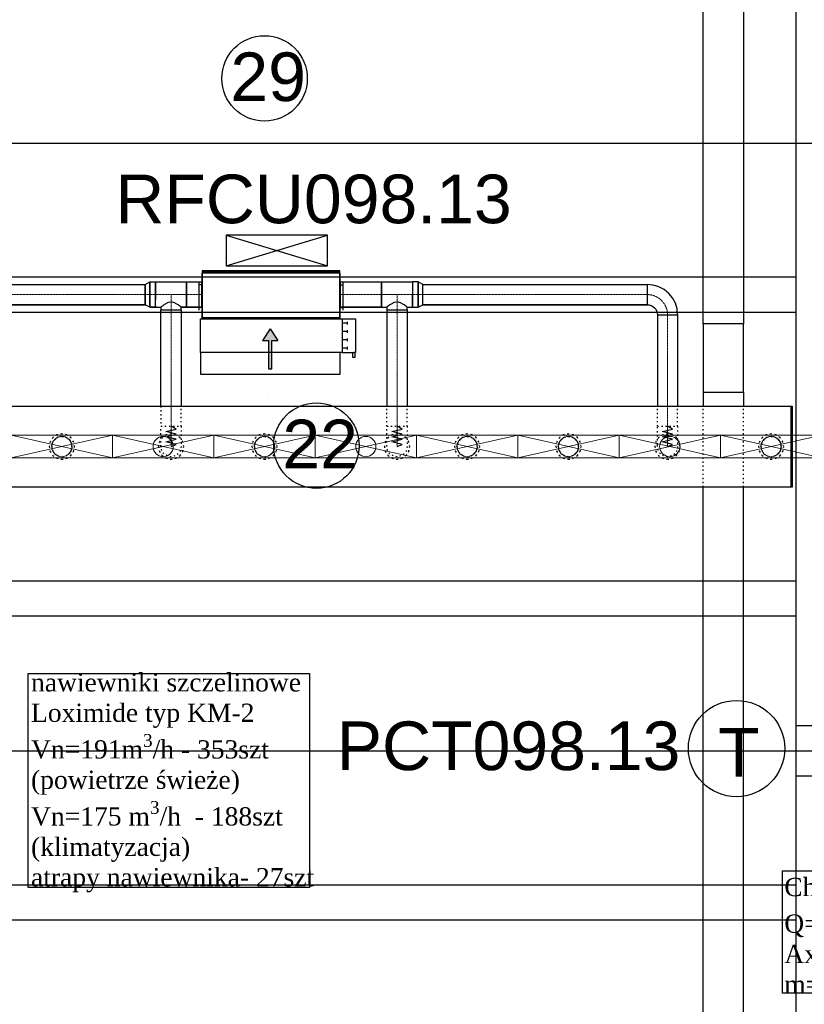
# Model space of a CAD drawing. Header units: centimetres. Extents: x -149939 to 48626, y -46000 to 152985.
# Tile 235 of 256: x -6984 to 760, y 26499 to 36218. Entities that reach past the tile are written whole.
import ezdxf

# ---------------------------------------------------------------- set-up
doc = ezdxf.new("R2010")
doc.units = ezdxf.units.CM
doc.header["$LTSCALE"] = 50
doc.header["$PDMODE"] = 35
doc.header["$PDSIZE"] = 0.1
for name, pattern in [('CADVENT_CENTERLINE', [9.9, 7.4, -1, 0.5, -1]), ('CADVENT_HIDDEN', [0.8, 0.25, -0.55]), ('Kondygnacja  -0_5$0$HIDDEN', [9.525, 6.35, -3.175]), ('Kondygnacja  -0_5$0$HIDDEN2', [4.7625, 3.175, -1.5875]), ('Osie rzutów$0$DASHDOT2', [12.7, 6.35, -3.175, 0, -3.175])]:
    doc.linetypes.add(name, pattern=pattern)
doc.layers.get('0').update_dxf_attribs({"color": 8})
doc.layers.get('DEFPOINTS').update_dxf_attribs({"color": 8})
for name, color, linetype in [('01-103-Went PP_poziom-0_5$0$L_Nawiew', 7, 'Continuous'), ('bgde-nawiewEXP', 7, 'Continuous'), ('bgde-nawiewHIDDEN', 250, 'Continuous'), ('bgde-wywiewEXP', 5, 'Continuous'), ('bgde-wywiewHIDDEN', 7, 'Continuous'), ('bgde-wywiewSOL', 5, 'Continuous'), ('bgde_AJ_opis', 7, 'Continuous'), ('Kondygnacja  -0_5$0$ARCH_KONSTR_POWYŻEJ RZUTU', 8, 'Kondygnacja  -0_5$0$HIDDEN'), ('Kondygnacja  -0_5$0$ARCH_KONSTR_POWYŻEJ RZUTU_IST', 8, 'Kondygnacja  -0_5$0$HIDDEN2'), ('Osie rzutów$0$ARCH_INFO_OSIE_IST', 8, 'Osie rzutów$0$DASHDOT2'), ('Osie rzutów$0$ARCH_INFO_OSIE_OPISY_IST', 8, 'Continuous')]:
    doc.layers.add(name, color=color, linetype=linetype)
for name, color, linetype, lineweight in [('bgde-nawiewCEN', 7, 'Continuous', 13), ('bgde_nawiewnik', 11, 'Continuous', 5), ('Kondygnacja  -0_5$0$ARCH_INFO_WYMIARY', 8, 'Continuous', 9), ('RFCU', 6, 'Continuous', 30)]:
    doc.layers.add(name, color=color, linetype=linetype, lineweight=lineweight)
doc.styles.add('Arial', font='ARIAL.TTF')
doc.styles.add('Kondygnacja  -0_5$0$Romans', font='Romans.shx', dxfattribs={"width": 0.7})
doc.dimstyles.new('Kondygnacja  -0_5$0$Wymiary 1-100', dxfattribs={"dimtxt": 12, "dimasz": 10, "dimexe": 5, "dimexo": 0, "dimgap": 4, "dimtad": 1, "dimrnd": 0.5, "dimzin": 12, "dimdsep": 46, "dimtxsty": 'Kondygnacja  -0_5$0$Romans', "dimblk": 'Kondygnacja  -0_5$0$_Oblique', "dimcen": 10, "dimdle": 10, "dimclrt": 55, "dimazin": 0, "dimtfac": 1, "dimtmove": 1, "dimatfit": 3, "dimfxl": 8, "dimfxlon": 1, "dimtolj": 1, "dimtzin": 0, "dimarcsym": 0})

# ---------------------------------------------------------------- blocks, each defined once
blk = doc.blocks.new('Osie rzutów')
at = {"layer": 'Osie rzutów$0$ARCH_INFO_OSIE_IST', "ltscale": 10}
for p, q in [((11660, 12510), (11660, 4623.26)), ((4436.24, 8000), (15156.54, 8000)), ((4436.04, 7400), (15156.54, 7400))]:
    blk.add_line(p, q, dxfattribs=at)
blk = doc.blocks.new('Kondygnacja  -0_5$0$konstrukcja istniejąca -0.5')
at = {"layer": 'Kondygnacja  -0_5$0$ARCH_KONSTR_POWYŻEJ RZUTU_IST', "ltscale": 10}
for points in [[(12182, 7425), (12182, 8575)], [(12338, 7375), (12182, 7375), (12182, 7425), (12338, 7425), (12338, 7375)], [(12182, 6225), (12182, 7375)], [(11138, 7267.89), (12182, 7267.89)], [(12182, 7232.89), (11138, 7232.89)]]:
    blk.add_lwpolyline(points, dxfattribs=at)
at = {"layer": 'Kondygnacja  -0_5$0$ARCH_KONSTR_POWYŻEJ RZUTU_IST', "ltscale": 10, "elevation": 0}
for points in [[(11138, 7867.89), (12182, 7867.89)], [(12182, 7832.89), (11138, 7832.89)], [(11138, 7567.89), (12182, 7567.89)], [(12182, 7532.89), (11138, 7532.89)]]:
    blk.add_lwpolyline(points, dxfattribs=at)
blk = doc.blocks.new('Kondygnacja  -0_5$0$_Oblique')
at = {"color": 0, "linetype": 'ByBlock', "lineweight": -2}
blk.add_line((-0.5, -0.5), (0.5, 0.5), dxfattribs=at)
blk = doc.blocks.new('*D212')
at = {"layer": 'DEFPOINTS', "color": 0}
for p in [(-30586.3, 81900), (-30681.1, 12489.5), (9064, 12489.5)]:
    blk.add_point(p, dxfattribs=at)
at = {"layer": 'Kondygnacja  -0_5$0$ARCH_INFO_WYMIARY', "color": 0, "lineweight": -2}
for p, q in [((-30673.1, 81900), (-30686.1, 81900)), ((-30681.1, 81910), (-30681.1, 12479.5)), ((-30673.1, 12489.5), (-30686.1, 12489.5))]:
    blk.add_line(p, q, dxfattribs=at)
at = {"layer": 'Kondygnacja  -0_5$0$ARCH_INFO_WYMIARY', "color": 0, "linetype": 'ByBlock', "lineweight": -2, "xscale": 10, "yscale": 10, "zscale": 10}
for p, rotation in [((-30681.1, 81900), 90), ((-30681.1, 12489.5), 270)]:
    blk.add_blockref('Kondygnacja  -0_5$0$_Oblique', p, dxfattribs=dict(at, rotation=rotation))
at = {"layer": 'Kondygnacja  -0_5$0$ARCH_INFO_WYMIARY', "color": 55, "insert": (-30691.1, 47194.8), "char_height": 12, "attachment_point": 5, "rotation": 90, "style": 'Kondygnacja  -0_5$0$Romans'}
blk.add_mtext('\\A1;69410.5', dxfattribs=at)
blk = doc.blocks.new('A$C5B3E7367')
at = {"layer": '01-103-Went PP_poziom-0_5$0$L_Nawiew'}
h = blk.add_hatch(color=256, dxfattribs=at)
h.paths.add_polyline_path([(215, 704), (215, 674), (331.7, 674), (331.7, 612.1), (445.9, 689), (331.7, 765.9), (331.7, 704)])
h.paths.add_polyline_path([(48.3, 704), (48.3, 674), (215, 674), (215, 704)])
for p, q in [((215, 1525), (165, 1525)), ((165, 1525), (165, 1505)), ((165, 1505), (215, 1505)), ((215, 1400), (215, 1530)), ((545, 1530), (215, 1530)), ((215, 1530), (215, 1515)), ((545, 1400), (545, 1530)), ((0, 1378), (215, 1378)), ((0, 0), (0, 1378)), ((545, 1400), (215, 1400)), ((215, 1400), (215, 1378)), ((215, 1378), (215, 0)), ((243.8, 1452), (268.8, 1452)), ((256.2, 1452), (256.2, 1400)), ((326.2, 1452), (351.2, 1452)), ((338.8, 1452), (338.8, 1400)), ((408.8, 1452), (433.8, 1452)), ((421.2, 1452), (421.2, 1400)), ((491.2, 1452), (516.2, 1452)), ((503.8, 1452), (503.8, 1400)), ((545, 0), (545, 1400)), ((48.3, 704), (331.7, 704)), ((48.3, 704), (48.3, 674)), ((445.9, 689), (331.7, 765.9)), ((331.7, 704), (331.7, 765.9)), ((445.9, 689), (331.7, 612.1)), ((48.3, 674), (331.7, 674)), ((331.7, 612.1), (331.7, 674)), ((215, 0), (0, 0)), ((215, 0), (545, 0))]:
    blk.add_line(p, q, dxfattribs=at)
blk = doc.blocks.new('A$C53CA46B8')
at = {"layer": 'bgde-wywiewSOL'}
for p, q in [((112.9, 511.1), (-162.1, 511.1)), ((-137.1, 481.1), (-137.1, 511.1)), ((87.9, 481.1), (87.9, 511.1)), ((200.4, 481.1), (-249.6, 481.1)), ((-249.6, 481.1), (-249.6, -878.9)), ((200.4, 481.1), (200.4, -878.9)), ((200.4, -878.9), (-249.6, -878.9)), ((112.9, -908.9), (-162.1, -908.9)), ((-137.1, -878.9), (-137.1, -908.9)), ((87.9, -878.9), (87.9, -908.9))]:
    blk.add_line(p, q, dxfattribs=at)
at = {"layer": '01-103-Went PP_poziom-0_5$0$L_Nawiew'}
blk.add_blockref('A$C5B3E7367', (-794.6, -893.9), dxfattribs=at)
blk = doc.blocks.new('A$C066D7839')
at = {"layer": 'bgde_nawiewnik', "color": 7}
for p, q in [((-50, -11.15), (-50, 11.15)), ((-50, 11.15), (50, 11.15)), ((-50, -11.15), (50, 11.15)), ((50, -11.15), (-50, 11.15)), ((50, 11.15), (50, -11.15)), ((50, -11.15), (-50, -11.15))]:
    blk.add_line(p, q, dxfattribs=at)
blk.add_circle((0, 0), 10, dxfattribs=at)

msp = doc.modelspace()

# ---------------------------------------------------------------- linework, layer by layer
at = {"layer": 'bgde-nawiewCEN', "linetype": 'CADVENT_CENTERLINE', "ltscale": 0.06}
for p, q in [((-5745.979, 33504.314), (-8278.377, 33504.314)), ((-5642.979, 33504.314), (-5745.979, 33504.314)), ((-5642.979, 33504.314), (-5489.979, 33504.314)), ((-5489.979, 33354.314), (-5489.979, 33504.314)), ((-5489.979, 33504.314), (-5336.979, 33504.314)), ((-5336.979, 33504.314), (-5187.132, 33504.314)), ((-5183.132, 33504.314), (-5187.132, 33504.314)), ((-3823.132, 33504.314), (-3819.132, 33504.314)), ((-3412.751, 33504.314), (-3819.132, 33504.314)), ((-3259.751, 33504.314), (-3412.751, 33504.314)), ((-3259.751, 33354.314), (-3259.751, 33504.314)), ((-3106.751, 33504.314), (-3259.751, 33504.314)), ((-3106.751, 33504.314), (-3003.751, 33504.314)), ((-3003.751, 33504.314), (-789.994, 33504.314)), ((-5489.979, 33354.314), (-5489.979, 32203.959)), ((-3259.751, 33354.314), (-3259.751, 32203.959)), ((-589.994, 33304.314), (-589.994, 32203.959)), ((-5489.979, 32203.959), (-5489.979, 32185.263)), ((-5489.979, 32185.263), (-5489.979, 32134.152)), ((-3259.751, 32203.959), (-3259.751, 32185.263)), ((-3259.751, 32185.263), (-3259.751, 32134.152)), ((-589.994, 32203.959), (-589.994, 32185.263)), ((-589.994, 32185.263), (-589.994, 32134.152)), ((-5489.979, 32134.152), (-5489.979, 32106.359)), ((-5489.979, 32106.359), (-5489.979, 32082.833)), ((-5489.979, 32082.833), (-5489.979, 32063.218)), ((-3259.751, 32134.152), (-3259.751, 32106.359)), ((-3259.751, 32106.359), (-3259.751, 32082.833)), ((-3259.751, 32082.833), (-3259.751, 32063.218)), ((-589.994, 32134.152), (-589.994, 32106.359)), ((-589.994, 32106.359), (-589.994, 32082.833)), ((-589.994, 32082.833), (-589.994, 32063.218)), ((-5489.979, 32063.218), (-5489.979, 32047.159)), ((-5489.979, 32047.159), (-5489.979, 32034.3)), ((-5489.979, 32034.3), (-5489.979, 32024.285)), ((-5489.979, 32024.285), (-5489.979, 32016.759)), ((-5489.979, 32016.759), (-5489.979, 32011.366)), ((-5489.979, 32011.366), (-5489.979, 32007.752)), ((-5489.979, 32007.752), (-5489.979, 32005.559)), ((-5489.979, 32005.559), (-5489.979, 32004.433)), ((-5489.979, 32004.433), (-5489.979, 32003.959)), ((-3259.751, 32063.218), (-3259.751, 32047.159)), ((-3259.751, 32047.159), (-3259.751, 32034.3)), ((-3259.751, 32034.3), (-3259.751, 32024.285)), ((-3259.751, 32024.285), (-3259.751, 32016.759)), ((-3259.751, 32016.759), (-3259.751, 32011.366)), ((-3259.751, 32011.366), (-3259.751, 32007.752)), ((-3259.751, 32007.752), (-3259.751, 32005.559)), ((-3259.751, 32005.559), (-3259.751, 32004.433)), ((-3259.751, 32004.433), (-3259.751, 32003.959)), ((-589.994, 32063.218), (-589.994, 32047.159)), ((-589.994, 32047.159), (-589.994, 32034.3)), ((-589.994, 32034.3), (-589.994, 32024.285)), ((-589.994, 32024.285), (-589.994, 32016.759)), ((-589.994, 32016.759), (-589.994, 32011.366)), ((-589.994, 32011.366), (-589.994, 32007.752)), ((-589.994, 32007.752), (-589.994, 32005.559)), ((-589.994, 32005.559), (-589.994, 32004.433)), ((-589.994, 32004.433), (-589.994, 32003.959))]:
    msp.add_line(p, q, dxfattribs=at)
at = {"layer": 'bgde-nawiewCEN', "linetype": 'CADVENT_CENTERLINE', "ltscale": 0.06, "extrusion": (0, 0, -1)}
msp.add_arc((789.994, 33304.314), 200, 90, 180, dxfattribs=at)
at = {"layer": 'bgde-nawiewEXP', "linetype": 'Continuous'}
for points in [[(-5183.132, 33729.314), (-3823.132, 33729.314), (-3823.132, 33739.314), (-5183.132, 33739.314)], [(-5183.132, 33279.314), (-3823.132, 33279.314), (-3823.132, 33729.314), (-5183.132, 33729.314)], [(-3051.908, 33379.314), (-3003.751, 33404.314), (-3003.751, 33604.314), (-3051.908, 33629.314), (-3051.908, 33388.829)], [(-8278.377, 33404.314), (-8278.377, 33604.314), (-5745.979, 33604.314), (-5745.979, 33404.314)], [(-3003.751, 33404.314), (-3003.751, 33604.314), (-789.994, 33604.314), (-789.994, 33404.314), (-770.485, 33402.392), (-751.725, 33396.702), (-734.437, 33387.461), (-719.283, 33375.025), (-706.847, 33359.871), (-697.606, 33342.582), (-691.915, 33323.823), (-689.994, 33304.314), (-489.994, 33304.314), (-495.758, 33362.841), (-512.83, 33419.119), (-540.553, 33470.985), (-577.862, 33516.446), (-623.323, 33553.755), (-675.189, 33581.478), (-731.467, 33598.55), (-789.994, 33604.314), (-789.994, 33404.314), (-789.994, 33404.314)], [(630.964, 31603.941), (630.964, 32403.941), (640.964, 32403.941), (640.964, 31603.941)]]:
    msp.add_lwpolyline(points, close=True, dxfattribs=at)
for points in [[(-8278.377, 33404.314), (-5745.979, 33404.314), (-5745.979, 33604.314), (-5697.822, 33629.314), (-5697.822, 33379.314), (-5745.979, 33404.314)], [(-5697.822, 33379.314), (-5697.822, 33629.314), (-5642.979, 33629.314), (-5642.979, 33504.314)], [(-5642.979, 33379.314), (-5642.979, 33629.314), (-5336.979, 33629.314), (-5336.979, 33415.926)], [(-5336.979, 33379.314), (-5336.979, 33629.314), (-5187.132, 33629.314), (-5187.132, 33552.149)], [(-5187.132, 33379.314), (-5187.132, 33629.314), (-5183.132, 33629.314)], [(-3823.132, 33379.314), (-3819.132, 33379.314), (-3819.132, 33629.314), (-3823.132, 33629.314)], [(-3819.132, 33379.314), (-3819.132, 33629.314), (-3412.751, 33629.314), (-3412.751, 33415.926)], [(-3412.751, 33379.314), (-3412.751, 33629.314), (-3106.751, 33629.314), (-3106.751, 33456.479)], [(-3106.751, 33379.314), (-3051.908, 33379.314), (-3051.908, 33629.314), (-3106.751, 33629.314), (-3106.751, 33415.926)], [(-5642.979, 33504.314), (-5642.979, 33552.149)], [(-5187.132, 33552.149), (-5187.132, 33592.702)], [(-5187.132, 33415.926), (-5187.132, 33552.149)], [(-5187.132, 33552.149), (-5187.132, 33504.314)], [(-5642.979, 33388.829), (-5642.979, 33504.314)], [(-5642.979, 33504.314), (-5642.979, 33456.479)], [(-5642.979, 33388.829), (-5642.979, 33379.314), (-5589.979, 33379.314), (-5589.979, 33354.314), (-5389.979, 33354.314), (-5389.979, 33379.314), (-5397.591, 33386.926), (-5403.984, 33388.829), (-5419.269, 33404.114), (-5445.725, 33415.926), (-5451.711, 33421.911), (-5489.979, 33433.304), (-5528.248, 33421.911), (-5534.233, 33415.926), (-5560.69, 33404.114), (-5575.975, 33388.829), (-5582.367, 33386.926), (-5589.979, 33379.314)], [(-5336.979, 33415.926), (-5336.979, 33456.479)], [(-3412.751, 33415.926), (-3412.751, 33456.479)], [(-3412.751, 33388.829), (-3412.751, 33379.314), (-3359.751, 33379.314), (-3359.751, 33354.314), (-3159.751, 33354.314), (-3159.751, 33379.314), (-3167.363, 33386.926), (-3173.756, 33388.829), (-3189.041, 33404.114), (-3215.497, 33415.926), (-3221.483, 33421.911), (-3259.751, 33433.304), (-3298.02, 33421.911), (-3304.005, 33415.926), (-3330.462, 33404.114), (-3345.747, 33388.829), (-3352.139, 33386.926), (-3359.751, 33379.314)], [(-3106.751, 33456.479), (-3106.751, 33504.314)], [(-3106.751, 33415.926), (-3106.751, 33456.479)], [(-3106.751, 33456.479), (-3106.751, 33415.926)], [(-5697.822, 33379.314), (-5642.979, 33379.314)], [(-5642.979, 33379.314), (-5697.822, 33379.314)], [(-5642.979, 33379.314), (-5642.979, 33388.829)], [(-5589.979, 32403.941), (-5589.979, 33354.314), (-5389.979, 33354.314), (-5389.979, 32403.941)], [(-5389.979, 33379.314), (-5336.979, 33379.314)], [(-5336.979, 33379.314), (-5389.979, 33379.314)], [(-5336.979, 33388.829), (-5336.979, 33415.926)], [(-5336.979, 33415.926), (-5336.979, 33388.829)], [(-5336.979, 33388.829), (-5336.979, 33379.314)], [(-5336.979, 33379.314), (-5336.979, 33388.829)], [(-5336.979, 33379.314), (-5187.132, 33379.314)], [(-5187.132, 33379.314), (-5336.979, 33379.314)], [(-5187.132, 33415.926), (-5187.132, 33388.829)], [(-5187.132, 33379.314), (-5187.132, 33415.926)], [(-5187.132, 33379.314), (-5183.132, 33379.314)], [(-3819.132, 33379.314), (-3412.751, 33379.314)], [(-3412.751, 33379.314), (-3819.132, 33379.314)], [(-3412.751, 33388.829), (-3412.751, 33415.926)], [(-3412.751, 33415.926), (-3412.751, 33388.829)], [(-3412.751, 33379.314), (-3412.751, 33388.829)], [(-3359.751, 33354.314), (-3359.751, 32403.941)], [(-3359.751, 33354.314), (-3159.751, 33354.314), (-3159.751, 32403.941)], [(-3159.751, 33379.314), (-3106.751, 33379.314), (-3106.751, 33388.829)], [(-3106.751, 33415.926), (-3106.751, 33388.829)], [(-3106.751, 33388.829), (-3106.751, 33415.926)], [(-3106.751, 33388.829), (-3106.751, 33415.926)], [(-3106.751, 33379.314), (-3106.751, 33388.829)], [(-3106.751, 33388.829), (-3106.751, 33379.314)], [(-3106.751, 33388.829), (-3106.751, 33379.314)], [(-3003.751, 33404.314), (-789.994, 33404.314)], [(-789.994, 33404.314), (-789.994, 33411.926)], [(-689.994, 33304.314), (-689.994, 32403.941)], [(-689.994, 33304.314), (-489.994, 33304.314), (-489.994, 32403.941)], [(-40588.801, 32403.941), (630.964, 32403.941), (630.964, 31603.941), (-40588.801, 31603.941)]]:
    msp.add_lwpolyline(points, dxfattribs=at)
at = {"layer": 'bgde-nawiewHIDDEN', "linetype": 'CADVENT_HIDDEN'}
for points in [[(-5183.132, 33379.314), (-5183.132, 33629.314)], [(-3823.132, 33379.314), (-3823.132, 33629.314)], [(-5589.979, 32403.941), (-5589.979, 32203.959), (-5389.979, 32203.959), (-5389.979, 32403.941)], [(-3359.751, 32203.959), (-3159.751, 32203.959), (-3159.751, 32403.941)], [(-3359.751, 32203.959), (-3359.751, 32403.941)], [(-689.994, 32203.959), (-489.994, 32203.959), (-489.994, 32403.941)], [(-689.994, 32203.959), (-689.994, 32403.941)], [(-6667.838, 32003.959), (-6660.226, 32042.227), (-6638.549, 32074.67), (-6606.106, 32096.347)], [(-6606.106, 32096.347), (-6638.549, 32074.67)], [(-6606.106, 32096.347), (-6567.838, 32103.959), (-6529.57, 32096.347), (-6497.127, 32074.67), (-6475.45, 32042.227)], [(-6475.45, 32042.227), (-6497.127, 32074.67)], [(-4667.838, 32003.959), (-4660.226, 32042.227), (-4638.549, 32074.67), (-4606.106, 32096.347)], [(-4606.106, 32096.347), (-4638.549, 32074.67)], [(-4606.106, 32096.347), (-4567.838, 32103.959), (-4529.57, 32096.347), (-4497.127, 32074.67)], [(-4497.127, 32074.67), (-4529.57, 32096.347)], [(-4497.127, 32074.67), (-4475.45, 32042.227)], [(-4475.45, 32042.227), (-4497.127, 32074.67)], [(-2667.838, 32003.959), (-2660.226, 32042.227), (-2638.549, 32074.67), (-2606.106, 32096.347)], [(-2606.106, 32096.347), (-2638.549, 32074.67)], [(-2606.106, 32096.347), (-2567.838, 32103.959), (-2529.57, 32096.347)], [(-2529.57, 32096.347), (-2567.838, 32103.959)], [(-2529.57, 32096.347), (-2497.127, 32074.67)], [(-2497.127, 32074.67), (-2529.57, 32096.347)], [(-2497.127, 32074.67), (-2475.45, 32042.227)], [(-2475.45, 32042.227), (-2497.127, 32074.67)], [(-1660.226, 32042.227), (-1638.549, 32074.67), (-1606.106, 32096.347)], [(-1606.106, 32096.347), (-1567.838, 32103.959), (-1529.57, 32096.347), (-1497.127, 32074.67), (-1475.45, 32042.227), (-1467.838, 32003.959), (-1475.45, 31965.691), (-1497.127, 31933.248), (-1529.57, 31911.571), (-1567.838, 31903.959), (-1606.106, 31911.571), (-1638.549, 31933.248)], [(-1606.106, 32096.347), (-1638.549, 32074.67)], [(332.162, 32003.959), (339.774, 32042.227), (361.451, 32074.67), (393.894, 32096.347), (432.162, 32103.959), (470.43, 32096.347)], [(470.43, 32096.347), (432.162, 32103.959)], [(470.43, 32096.347), (502.873, 32074.67), (524.55, 32042.227), (532.162, 32003.959), (524.55, 31965.691), (502.873, 31933.248), (470.43, 31911.571), (432.162, 31903.959)], [(-6667.838, 32003.959), (-6660.226, 31965.691), (-6638.549, 31933.248), (-6606.106, 31911.571)], [(-6475.45, 32042.227), (-6467.838, 32003.959), (-6475.45, 31965.691), (-6497.127, 31933.248)], [(-4667.838, 32003.959), (-4660.226, 31965.691), (-4638.549, 31933.248), (-4606.106, 31911.571)], [(-4475.45, 32042.227), (-4467.838, 32003.959), (-4475.45, 31965.691), (-4497.127, 31933.248)], [(-2667.838, 32003.959), (-2660.226, 31965.691), (-2638.549, 31933.248), (-2606.106, 31911.571)], [(-2475.45, 32042.227), (-2467.838, 32003.959), (-2475.45, 31965.691), (-2497.127, 31933.248)], [(-1667.838, 32003.959), (-1660.226, 32042.227)], [(-1660.226, 32042.227), (-1667.838, 32003.959)], [(-1667.838, 32003.959), (-1660.226, 31965.691)], [(-1660.226, 31965.691), (-1667.838, 32003.959)], [(332.162, 32003.959), (339.774, 31965.691), (361.451, 31933.248), (393.894, 31911.571), (432.162, 31903.959), (470.43, 31911.571)], [(-6606.106, 31911.571), (-6638.549, 31933.248)], [(-6606.106, 31911.571), (-6567.838, 31903.959), (-6529.57, 31911.571), (-6497.127, 31933.248), (-6475.45, 31965.691)], [(-4606.106, 31911.571), (-4638.549, 31933.248)], [(-4606.106, 31911.571), (-4567.838, 31903.959), (-4529.57, 31911.571), (-4497.127, 31933.248)], [(-4497.127, 31933.248), (-4529.57, 31911.571)], [(-4497.127, 31933.248), (-4475.45, 31965.691)], [(-2606.106, 31911.571), (-2638.549, 31933.248)], [(-2606.106, 31911.571), (-2567.838, 31903.959), (-2529.57, 31911.571)], [(-2529.57, 31911.571), (-2567.838, 31903.959)], [(-2529.57, 31911.571), (-2497.127, 31933.248)], [(-2497.127, 31933.248), (-2529.57, 31911.571)], [(-2497.127, 31933.248), (-2475.45, 31965.691)], [(-1660.226, 31965.691), (-1638.549, 31933.248), (-1606.106, 31911.571)]]:
    msp.add_lwpolyline(points, dxfattribs=at)
for points in [[(-5589.979, 32003.959), (-5589.979, 32203.959), (-5389.979, 32203.959), (-5389.979, 32003.959), (-5397.591, 31965.691), (-5419.269, 31933.248), (-5451.711, 31911.571), (-5489.979, 31903.959), (-5528.248, 31911.571), (-5560.69, 31933.248), (-5582.367, 31965.691)], [(-3359.751, 32003.959), (-3359.751, 32203.959), (-3159.751, 32203.959), (-3159.751, 32003.959), (-3167.363, 31965.691), (-3189.041, 31933.248), (-3221.483, 31911.571), (-3259.751, 31903.959), (-3298.02, 31911.571), (-3330.462, 31933.248), (-3352.139, 31965.691)], [(-689.994, 32024.285), (-689.994, 32203.959), (-489.994, 32203.959), (-489.994, 32003.959), (-497.606, 31965.691), (-519.283, 31933.248), (-551.725, 31911.571), (-589.994, 31903.959), (-628.262, 31911.571), (-660.705, 31933.248), (-682.382, 31965.691), (-689.994, 32003.959), (-689.994, 32016.759)], [(-6692.838, 32003.959), (-6683.323, 31956.123), (-6656.226, 31915.571), (-6615.674, 31888.474), (-6567.838, 31878.959), (-6520.003, 31888.474), (-6479.45, 31915.571), (-6452.353, 31956.123), (-6442.838, 32003.959), (-6452.353, 32051.794), (-6479.45, 32092.347), (-6520.003, 32119.444), (-6567.838, 32128.959), (-6615.674, 32119.444), (-6656.226, 32092.347), (-6683.323, 32051.794)], [(-6692.838, 32003.959), (-6683.323, 31956.123), (-6656.226, 31915.571), (-6615.674, 31888.474), (-6567.838, 31878.959), (-6520.003, 31888.474), (-6479.45, 31915.571), (-6452.353, 31956.123), (-6442.838, 32003.959), (-6452.353, 32051.794), (-6479.45, 32092.347), (-6520.003, 32119.444), (-6567.838, 32128.959), (-6615.674, 32119.444), (-6656.226, 32092.347), (-6683.323, 32051.794)], [(-6667.838, 32003.959), (-6660.226, 31965.691), (-6638.549, 31933.248), (-6606.106, 31911.571), (-6567.838, 31903.959), (-6529.57, 31911.571), (-6497.127, 31933.248), (-6475.45, 31965.691), (-6467.838, 32003.959), (-6475.45, 32042.227), (-6497.127, 32074.67), (-6529.57, 32096.347), (-6567.838, 32103.959), (-6606.106, 32096.347), (-6638.549, 32074.67), (-6660.226, 32042.227)], [(-5614.979, 32003.959), (-5605.464, 31956.123), (-5578.368, 31915.571), (-5537.815, 31888.474), (-5489.979, 31878.959), (-5442.144, 31888.474), (-5401.591, 31915.571), (-5374.494, 31956.123), (-5364.979, 32003.959), (-5374.494, 32051.794), (-5401.591, 32092.347), (-5442.144, 32119.444), (-5489.979, 32128.959), (-5537.815, 32119.444), (-5578.368, 32092.347), (-5605.464, 32051.794)], [(-5614.979, 32003.959), (-5605.464, 31956.123), (-5578.368, 31915.571), (-5537.815, 31888.474), (-5489.979, 31878.959), (-5442.144, 31888.474), (-5401.591, 31915.571), (-5374.494, 31956.123), (-5364.979, 32003.959), (-5374.494, 32051.794), (-5401.591, 32092.347), (-5442.144, 32119.444), (-5489.979, 32128.959), (-5537.815, 32119.444), (-5578.368, 32092.347), (-5605.464, 32051.794)], [(-4692.838, 32003.959), (-4683.323, 31956.123), (-4656.226, 31915.571), (-4615.674, 31888.474), (-4567.838, 31878.959), (-4520.003, 31888.474), (-4479.45, 31915.571), (-4452.353, 31956.123), (-4442.838, 32003.959), (-4452.353, 32051.794), (-4479.45, 32092.347), (-4520.003, 32119.444), (-4567.838, 32128.959), (-4615.674, 32119.444), (-4656.226, 32092.347), (-4683.323, 32051.794)], [(-4692.838, 32003.959), (-4683.323, 31956.123), (-4656.226, 31915.571), (-4615.674, 31888.474), (-4567.838, 31878.959), (-4520.003, 31888.474), (-4479.45, 31915.571), (-4452.353, 31956.123), (-4442.838, 32003.959), (-4452.353, 32051.794), (-4479.45, 32092.347), (-4520.003, 32119.444), (-4567.838, 32128.959), (-4615.674, 32119.444), (-4656.226, 32092.347), (-4683.323, 32051.794)], [(-4667.838, 32003.959), (-4660.226, 31965.691), (-4638.549, 31933.248), (-4606.106, 31911.571), (-4567.838, 31903.959), (-4529.57, 31911.571), (-4497.127, 31933.248), (-4475.45, 31965.691), (-4467.838, 32003.959), (-4475.45, 32042.227), (-4497.127, 32074.67), (-4529.57, 32096.347), (-4567.838, 32103.959), (-4606.106, 32096.347), (-4638.549, 32074.67), (-4660.226, 32042.227)], [(-3384.751, 32003.959), (-3375.236, 31956.123), (-3348.14, 31915.571), (-3307.587, 31888.474), (-3259.751, 31878.959), (-3211.916, 31888.474), (-3171.363, 31915.571), (-3144.266, 31956.123), (-3134.751, 32003.959), (-3144.266, 32051.794), (-3171.363, 32092.347), (-3211.916, 32119.444), (-3259.751, 32128.959), (-3307.587, 32119.444), (-3348.14, 32092.347), (-3375.236, 32051.794)], [(-3384.751, 32003.959), (-3375.236, 31956.123), (-3348.14, 31915.571), (-3307.587, 31888.474), (-3259.751, 31878.959), (-3211.916, 31888.474), (-3171.363, 31915.571), (-3144.266, 31956.123), (-3134.751, 32003.959), (-3144.266, 32051.794), (-3171.363, 32092.347), (-3211.916, 32119.444), (-3259.751, 32128.959), (-3307.587, 32119.444), (-3348.14, 32092.347), (-3375.236, 32051.794)], [(-2692.838, 32003.959), (-2683.323, 31956.123), (-2656.226, 31915.571), (-2615.674, 31888.474), (-2567.838, 31878.959), (-2520.003, 31888.474), (-2479.45, 31915.571), (-2452.353, 31956.123), (-2442.838, 32003.959), (-2452.353, 32051.794), (-2479.45, 32092.347), (-2520.003, 32119.444), (-2567.838, 32128.959), (-2615.674, 32119.444), (-2656.226, 32092.347), (-2683.323, 32051.794)], [(-2692.838, 32003.959), (-2683.323, 31956.123), (-2656.226, 31915.571), (-2615.674, 31888.474), (-2567.838, 31878.959), (-2520.003, 31888.474), (-2479.45, 31915.571), (-2452.353, 31956.123), (-2442.838, 32003.959), (-2452.353, 32051.794), (-2479.45, 32092.347), (-2520.003, 32119.444), (-2567.838, 32128.959), (-2615.674, 32119.444), (-2656.226, 32092.347), (-2683.323, 32051.794)], [(-2667.838, 32003.959), (-2660.226, 31965.691), (-2638.549, 31933.248), (-2606.106, 31911.571), (-2567.838, 31903.959), (-2529.57, 31911.571), (-2497.127, 31933.248), (-2475.45, 31965.691), (-2467.838, 32003.959), (-2475.45, 32042.227), (-2497.127, 32074.67), (-2529.57, 32096.347), (-2567.838, 32103.959), (-2606.106, 32096.347), (-2638.549, 32074.67), (-2660.226, 32042.227)], [(-1692.838, 32003.959), (-1683.323, 31956.123), (-1656.226, 31915.571), (-1615.674, 31888.474), (-1567.838, 31878.959), (-1520.003, 31888.474), (-1479.45, 31915.571), (-1452.353, 31956.123), (-1442.838, 32003.959), (-1452.353, 32051.794), (-1479.45, 32092.347), (-1520.003, 32119.444), (-1567.838, 32128.959), (-1615.674, 32119.444), (-1656.226, 32092.347), (-1683.323, 32051.794)], [(-1692.838, 32003.959), (-1683.323, 31956.123), (-1656.226, 31915.571), (-1615.674, 31888.474), (-1567.838, 31878.959), (-1520.003, 31888.474), (-1479.45, 31915.571), (-1452.353, 31956.123), (-1442.838, 32003.959), (-1452.353, 32051.794), (-1479.45, 32092.347), (-1520.003, 32119.444), (-1567.838, 32128.959), (-1615.674, 32119.444), (-1656.226, 32092.347), (-1683.323, 32051.794)], [(-1667.838, 32003.959), (-1660.226, 31965.691), (-1638.549, 31933.248), (-1606.106, 31911.571), (-1567.838, 31903.959), (-1529.57, 31911.571), (-1497.127, 31933.248), (-1475.45, 31965.691), (-1467.838, 32003.959), (-1475.45, 32042.227), (-1497.127, 32074.67), (-1529.57, 32096.347), (-1567.838, 32103.959), (-1606.106, 32096.347), (-1638.549, 32074.67), (-1660.226, 32042.227)], [(-714.994, 32003.959), (-705.479, 31956.123), (-678.382, 31915.571), (-637.829, 31888.474), (-589.994, 31878.959), (-542.158, 31888.474), (-501.605, 31915.571), (-474.509, 31956.123), (-464.994, 32003.959), (-474.509, 32051.794), (-501.605, 32092.347), (-542.158, 32119.444), (-589.994, 32128.959), (-637.829, 32119.444), (-678.382, 32092.347), (-705.479, 32051.794)], [(-714.994, 32003.959), (-705.479, 31956.123), (-678.382, 31915.571), (-637.829, 31888.474), (-589.994, 31878.959), (-542.158, 31888.474), (-501.605, 31915.571), (-474.509, 31956.123), (-464.994, 32003.959), (-474.509, 32051.794), (-501.605, 32092.347), (-542.158, 32119.444), (-589.994, 32128.959), (-637.829, 32119.444), (-678.382, 32092.347), (-705.479, 32051.794)], [(307.162, 32003.959), (316.677, 31956.123), (343.774, 31915.571), (384.326, 31888.474), (432.162, 31878.959), (479.997, 31888.474), (520.55, 31915.571), (547.647, 31956.123), (557.162, 32003.959), (547.647, 32051.794), (520.55, 32092.347), (479.997, 32119.444), (432.162, 32128.959), (384.326, 32119.444), (343.774, 32092.347), (316.677, 32051.794)], [(307.162, 32003.959), (316.677, 31956.123), (343.774, 31915.571), (384.326, 31888.474), (432.162, 31878.959), (479.997, 31888.474), (520.55, 31915.571), (547.647, 31956.123), (557.162, 32003.959), (547.647, 32051.794), (520.55, 32092.347), (479.997, 32119.444), (432.162, 32128.959), (384.326, 32119.444), (343.774, 32092.347), (316.677, 32051.794)], [(332.162, 32003.959), (339.774, 31965.691), (361.451, 31933.248), (393.894, 31911.571), (432.162, 31903.959), (470.43, 31911.571), (502.873, 31933.248), (524.55, 31965.691), (532.162, 32003.959), (524.55, 32042.227), (502.873, 32074.67), (470.43, 32096.347), (432.162, 32103.959), (393.894, 32096.347), (361.451, 32074.67), (339.774, 32042.227)]]:
    msp.add_lwpolyline(points, close=True, dxfattribs=at)
at = {"layer": 'bgde-nawiewHIDDEN'}
for points in [[(-5489.979, 32003.959), (-5439.979, 32025.257), (-5539.979, 32050.618), (-5439.979, 32075.839), (-5539.979, 32101.124), (-5439.979, 32126.659), (-5539.979, 32152.018), (-5439.979, 32177.477), (-5489.979, 32203.959)], [(-3259.751, 32003.959), (-3209.751, 32025.257), (-3309.751, 32050.618), (-3209.751, 32075.839), (-3309.751, 32101.124), (-3209.751, 32126.659), (-3309.751, 32152.018), (-3209.751, 32177.477), (-3259.751, 32203.959)], [(-589.994, 32003.959), (-539.994, 32025.257), (-639.994, 32050.618), (-539.994, 32075.839), (-639.994, 32101.124), (-539.994, 32126.659), (-639.994, 32152.018), (-539.994, 32177.477), (-589.994, 32203.959)], [(-6567.838, 32003.959), (-6567.838, 32003.959)], [(-4567.838, 32003.959), (-4567.838, 32003.959)], [(-2567.838, 32003.959), (-2567.838, 32003.959)], [(-1567.838, 32003.959), (-1567.838, 32003.959)], [(432.162, 32003.959), (432.162, 32003.959)]]:
    msp.add_lwpolyline(points, dxfattribs=at)
at = {"layer": 'bgde-wywiewEXP', "linetype": 'Continuous'}
for points in [[(160.471, 40500.768), (160.471, 33214.992), (-239.529, 33214.992), (-239.529, 32539.992), (160.471, 32539.992), (160.471, 33214.992), (-239.529, 33214.992), (-239.529, 40500.768)], [(-239.529, 32539.992), (-239.529, 32403.941)], [(-239.529, 32539.992), (160.471, 32539.992), (160.471, 32403.941)], [(-239.529, 26403.234), (-239.529, 31603.941)], [(160.471, 26403.234), (160.471, 31603.941)]]:
    msp.add_lwpolyline(points, dxfattribs=at)
at = {"layer": 'bgde-wywiewHIDDEN', "linetype": 'CADVENT_HIDDEN'}
for points in [[(-239.529, 31603.941), (-239.529, 32403.941)], [(160.471, 31603.941), (160.471, 32403.941)]]:
    msp.add_lwpolyline(points, dxfattribs=at)
at = {"layer": 'bgde_AJ_opis'}
for points in [[(-6899.886, 29763.152), (-4123.53, 29763.152), (-4123.53, 27653.207), (-6899.886, 27653.207)], [(543.893, 27815.841), (3432.855, 27815.841), (3432.855, 26609.371), (543.893, 26609.371)]]:
    msp.add_lwpolyline(points, close=True, dxfattribs=at)
at = {"layer": 'RFCU'}
for p, q in [((-3945.001, 34089.387), (-4945.001, 34089.387)), ((-4945.001, 34089.387), (-4945.001, 33789.387)), ((-4945.001, 33789.387), (-3945.001, 34089.387)), ((-4945.001, 34089.387), (-3945.001, 33789.387)), ((-3945.001, 34089.387), (-4945.001, 34089.387)), ((-4945.001, 34089.387), (-4945.001, 33789.387)), ((-4945.001, 33789.387), (-3945.001, 34089.387)), ((-4945.001, 34089.387), (-3945.001, 33789.387)), ((-3945.001, 33789.387), (-3945.001, 34089.387)), ((-3945.001, 33789.387), (-3945.001, 34089.387)), ((-4945.001, 33789.387), (-3945.001, 33789.387)), ((-4945.001, 33789.387), (-3945.001, 33789.387))]:
    msp.add_line(p, q, dxfattribs=at)
for centre, radius in [((-4567.264, 35638.208), 421.787), ((-4054.833, 32013.524), 421.787), ((91.166, 29023.111), 475.33)]:
    msp.add_circle(centre, radius, dxfattribs=at)

# ---------------------------------------------------------------- block references
at = {"layer": '01-103-Went PP_poziom-0_5$0$L_Nawiew', "xscale": -1, "rotation": 270}
msp.add_blockref('A$C53CA46B8', (-4306.559, 33513.761, 210.499), dxfattribs=at)
at = {"layer": '01-103-Went PP_poziom-0_5$0$L_Nawiew', "xscale": 10, "yscale": 10, "zscale": 10}
for p in [(-6567.836, 32003.959, -359.816), (-5567.836, 32003.959, -359.816), (-4567.836, 32003.959, -359.816), (-3567.836, 32003.959, -359.816), (-2567.836, 32003.959, -359.816), (-1567.836, 32003.959, -359.816), (-567.836, 32003.959, -359.816), (432.164, 32003.959, -359.816)]:
    msp.add_blockref('A$C066D7839', p, dxfattribs=at)
at = {"layer": 'Kondygnacja  -0_5$0$ARCH_KONSTR_POWYŻEJ RZUTU', "xscale": 10, "yscale": 10, "zscale": 10}
msp.add_blockref('Kondygnacja  -0_5$0$konstrukcja istniejąca -0.5', (-121140, -45000), dxfattribs=at)
at = {"layer": 'Osie rzutów$0$ARCH_INFO_OSIE_OPISY_IST', "color": 30, "xscale": 10, "yscale": 10, "zscale": 10}
msp.add_blockref('Osie rzutów', (-121140, -45000), dxfattribs=at)

# ---------------------------------------------------------------- texts
at = {"layer": 'bgde_AJ_opis', "char_height": 180, "attachment_point": 1}
for s, insert, width in [('\\A1;{\\fTimes New Roman|b0|i0|c238|p18;nawiewniki szczelinowe Loximide typ KM-2\\PVn=191m\\H0.7X;\\S3^ ;\\H1.429X;/h - 353szt (powietrze świeże)\\PVn=175 m\\H0.7X;\\S3^ ;\\H1.429X;/h  - 188szt\\P(klimatyzacja)\\P\\H0.9997X;atrapy nawiewnika- 27szt}', (-6871.994, 29766.623), 2781.76023), ('\\A1;{\\fTimes New Roman|b0|i0|c238|p18;Chłodnica wodna \\PQ=4,12 kW; 7/12\\H0.7x;\\So^ ;\\H1.4286x;C\\PAxBxH=480x430x430mm\\Pm=29 kg}', (562.56, 27746.691), 2731.46614)]:
    msp.add_mtext(s, dxfattribs=dict(at, insert=insert, width=width))
at = {"layer": 'RFCU', "char_height": 480, "attachment_point": 1, "style": 'Arial'}
for s, insert, width in [('29', (-4904.393, 35894.305), 727.77721), ('RFCU098.13', (-6040.539, 34688.606), 10742.22846), ('22', (-4391.961, 32269.62), 727.77721), ('PCT098.13', (-3855.175, 29290.469), 10742.22846), ('T', (-90.341, 29225.665), 10742.22846)]:
    msp.add_mtext(s, dxfattribs=dict(at, insert=insert, width=width))

# ---------------------------------------------------------------- dimensions: what is measured, and where the dimension line sits
at = {"layer": 'Kondygnacja  -0_5$0$ARCH_INFO_WYMIARY'}
dim = msp.add_linear_dim(base=(-30681.114, 12489.5), p1=(-30586.301, 81900), p2=(9064, 12489.5), angle=90, dimstyle='Kondygnacja  -0_5$0$Wymiary 1-100', dxfattribs=at)
dim.commit()
dim.dimension.update_dxf_attribs({"geometry": '*D212', "text_midpoint": (-30691.114, 47194.75)})

doc.saveas('drawing.dxf')
